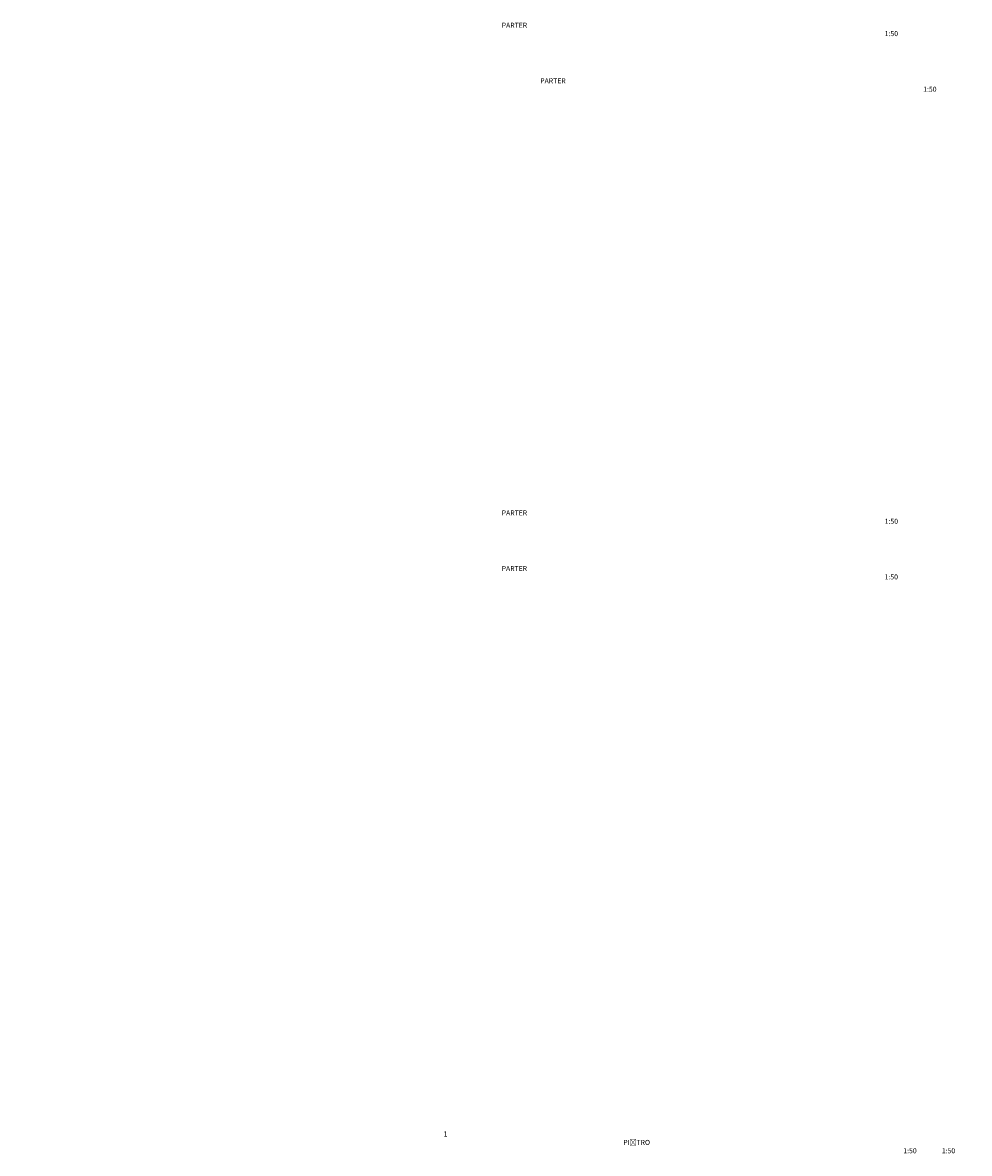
# Model space of a CAD drawing. Header units: millimetres. Extents: x -96593 to 66336, y -23969 to 7139.
# Tile 154 of 256: x -87195 to -77798, y -9373 to 1849. Entities that reach past the tile are written whole.
import ezdxf

# ---------------------------------------------------------------- set-up
doc = ezdxf.new("R2010")
doc.units = ezdxf.units.MM
for name, color, linetype, lineweight in [('BA_txs', 2, 'Continuous', 18), ('mm_punktwstawienia', 1, 'Continuous', 50), ('mm_went_opis', 7, 'Continuous', 15)]:
    doc.layers.add(name, color=color, linetype=linetype, lineweight=lineweight)
doc.styles.get("Standard").update_dxf_attribs({"font": 'arial.ttf'})

# ---------------------------------------------------------------- blocks, each defined once
blk = doc.blocks.new('A$C2E197AD3')
at = {"layer": 'BA_txs', "color": 252, "insert": (1555, 4169), "char_height": 50, "attachment_point": 1}
blk.add_mtext_dynamic_manual_height_columns('\\pi147.55174;PARTER\\P\\pi223.57493;1:50', width=572.15, gutter_width=12.5, heights=[0], dxfattribs=at)
blk = doc.blocks.new('A$C5DA075D8')
at = {"layer": 'BA_txs', "color": 252, "insert": (1555, 3073), "char_height": 50, "attachment_point": 1}
blk.add_mtext_dynamic_manual_height_columns('\\pi132.30617;1 PIĘTRO\\P\\pi223.57493;1:50', width=572.15, gutter_width=12.5, heights=[0], dxfattribs=at)

msp = doc.modelspace()

# ---------------------------------------------------------------- block references
at = {"layer": 'mm_punktwstawienia', "lineweight": 60}
for p in [(-91372, -2321), (-91372, -7161)]:
    msp.add_blockref('A$C2E197AD3', p, dxfattribs=at)
at = {"layer": 'mm_went_opis', "color": 2, "lineweight": 60}
msp.add_blockref('A$C5DA075D8', (-91187, -12229), dxfattribs=at)

# ---------------------------------------------------------------- texts
at = {"layer": 'BA_txs', "color": 252, "char_height": 50, "attachment_point": 1}
for s, width, insert in [('\\pi-135.66244;PARTER\\P\\pi-59.63925;1:50', 5.72, (-75274, 1296)), ('\\pi147.55174;PARTER\\P\\pi223.57493;1:50', 572.15, (-89818, -3544)), ('\\pi-6.34798;1 \\P\\pi-122.88959;PIĘTRO\\P\\pi-59.63925;1:50', 5.72, (-75089, -9156))]:
    msp.add_mtext_dynamic_manual_height_columns(s, width=width, gutter_width=12.5, heights=[0], dxfattribs=dict(at, insert=insert))

doc.saveas('drawing.dxf')
